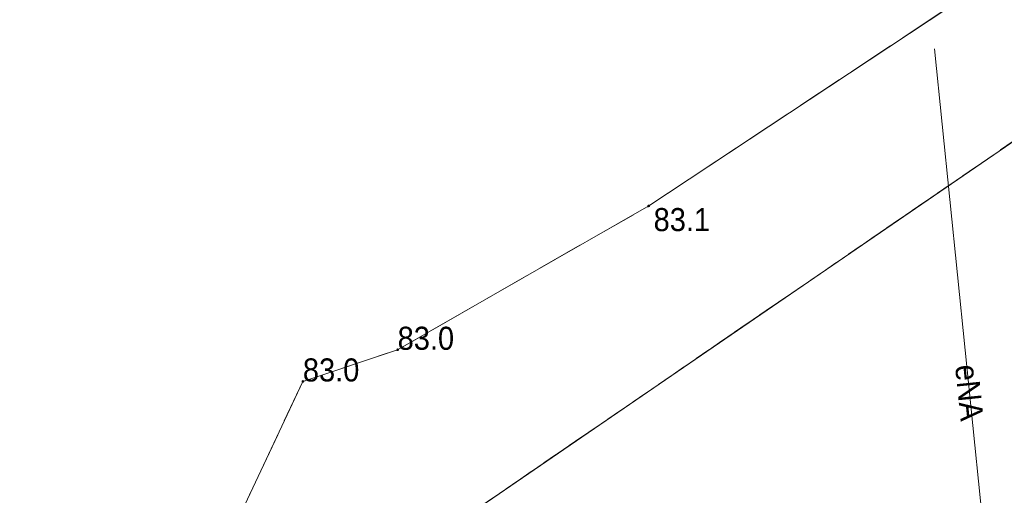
# Model space of a CAD drawing. Header units: metres. Extents: x 6540907 to 6541833, y 5893434 to 5894895.
# Tile 94 of 256: x 6541013 to 6541045, y 5894217 to 5894232. Entities that reach past the tile are written whole.
import ezdxf
from ezdxf.enums import TextEntityAlignment as Align

# ---------------------------------------------------------------- set-up
doc = ezdxf.new("R2010")
doc.units = ezdxf.units.M
doc.header["$MEASUREMENT"] = 0
for name, pattern in [('1.5_0.5', [2, 1.5, -0.5]), ('219-500', [0, 0]), ('egug-500', [1, 0.5, -0.5])]:
    doc.linetypes.add(name, pattern=pattern)
doc.layers.get('0').update_dxf_attribs({"color": 2, "linetype": 'CONTINUOUS', "lineweight": 5})
for name, color, linetype, lineweight in [('218-kontur użytku gruntowego', 251, 'CONTINUOUS', 9), ('219-działka ewidencyjna', 152, 'CONTINUOUS', 18), ('obszar utwardzony', 251, 'CONTINUOUS', 9), ('pikieta naturalna', 251, 'CONTINUOUS', 9), ('pikieta naturalna-Atr2', 251, 'CONTINUOUS', 9), ('przewód elektroenergetyczny podziemny', 251, 'CONTINUOUS', 9), ('przewód elektroenergetyczny podziemny-Atr1', 251, 'CONTINUOUS', 9), ('woda stojąca', 251, 'CONTINUOUS', 9)]:
    doc.layers.add(name, color=color, linetype=linetype, lineweight=lineweight)
doc.styles.get("Standard").update_dxf_attribs({"font": 'Arial', "width": 0.75})

# ---------------------------------------------------------------- blocks, each defined once
blk = doc.blocks.new('PW01')
at = {"linetype": 'Continuous', "lineweight": 13}
h = blk.add_hatch(color=0, dxfattribs=at)
edge = h.paths.add_edge_path()
edge.add_arc((0, 0), 0.045, 0, 360)

msp = doc.modelspace()

# ---------------------------------------------------------------- linework, layer by layer
at = {"layer": '218-kontur użytku gruntowego', "linetype": 'egug-500', "lineweight": 18, "flags": 128}
for points in [[(6541073.42, 5894247.288), (6541018.98, 5894209.948)], [(6541018.98, 5894209.948), (6541073.42, 5894247.288)]]:
    msp.add_lwpolyline(points, dxfattribs=at)
at = {"layer": '219-działka ewidencyjna', "linetype": '219-500', "lineweight": 18, "flags": 128}
msp.add_lwpolyline([(6541073.42, 5894247.288), (6541018.98, 5894209.948)], dxfattribs=at)
at = {"layer": 'obszar utwardzony', "linetype": '1.5_0.5', "lineweight": 18, "flags": 128}
msp.add_lwpolyline([(6541020.38, 5894215.608), (6541014.56, 5894211.938), (6541015.35, 5894205.138), (6541014.81, 5894204.068), (6541018.17, 5894202.358), (6541018.6, 5894201.928), (6541024.88, 5894195.608), (6541029.34, 5894199.128), (6541062.01, 5894224.518), (6541063.85, 5894225.888), (6541078.97, 5894238.768), (6541071.68, 5894249.588), (6541074.48, 5894252.178), (6541072.59, 5894255.888), (6541068.21, 5894250.668), (6541063.19, 5894246.088), (6541046.31, 5894234.428), (6541033.93, 5894226.228), (6541025.77, 5894221.548), (6541022.69, 5894220.518)], close=True, dxfattribs=at)
at = {"layer": 'przewód elektroenergetyczny podziemny', "linetype": 'Continuous', "lineweight": 18, "flags": 128}
msp.add_lwpolyline([(6541045.21, 5894211.738), (6541043.22, 5894231.338)], dxfattribs=at)
at = {"layer": 'woda stojąca', "linetype": 'Continuous', "lineweight": 18, "flags": 128}
msp.add_lwpolyline([(6540907.06, 5894107.925), (6540908.8, 5894109.748), (6540915.93, 5894116.298), (6540921.96, 5894121.128), (6540933.44, 5894133.998), (6540944.84, 5894142.188), (6540956.32, 5894151.188), (6540968.69, 5894161.598), (6540976.33, 5894167.588), (6540989.91, 5894183.128), (6540994.84, 5894190.958), (6541002.18, 5894205.438), (6541014.56, 5894211.938), (6541020.38, 5894215.608), (6541022.69, 5894220.518), (6541025.77, 5894221.548), (6541033.93, 5894226.228), (6541046.31, 5894234.428), (6541063.19, 5894246.088), (6541068.21, 5894250.668)], dxfattribs=at)

# ---------------------------------------------------------------- block references
at = {"layer": 'pikieta naturalna', "linetype": 'Continuous', "lineweight": 13}
for p in [(6541033.93, 5894226.228), (6541025.77, 5894221.548), (6541022.69, 5894220.518)]:
    msp.add_blockref('PW01', p, dxfattribs=at)

# ---------------------------------------------------------------- texts
at = {"layer": 'pikieta naturalna-Atr2', "width": 0.9}
for s, p in [('83.1', (6541034.09, 5894225.408)), ('83.0', (6541025.77, 5894221.548)), ('83.0', (6541022.69, 5894220.518))]:
    msp.add_text(s, height=0.75, dxfattribs=at).set_placement(p)
at = {"layer": 'przewód elektroenergetyczny podziemny-Atr1', "width": 0.9}
msp.add_text('eNA', height=0.75, rotation=275.798, dxfattribs=at).set_placement((6541044.26, 5894221.068), align=Align.MIDDLE_LEFT)

doc.saveas('drawing.dxf')
